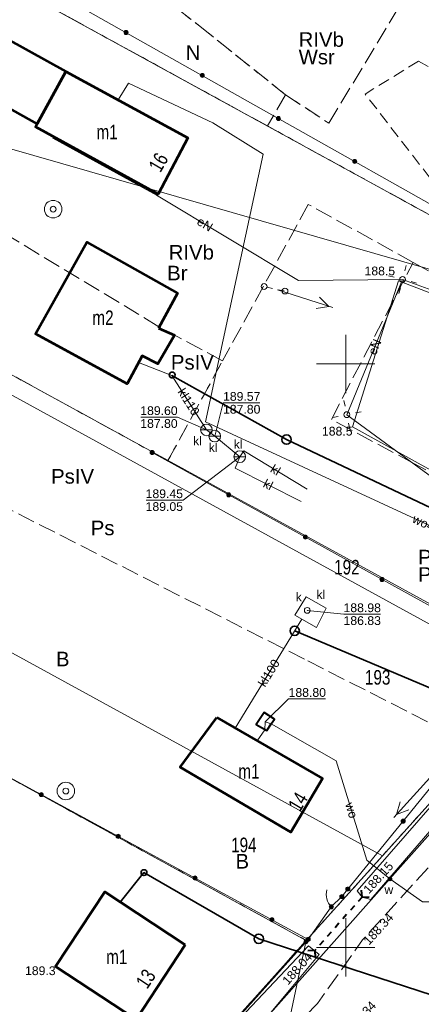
# Model space of a CAD drawing. Header units: metres. Extents: x 7482748 to 7484637, y 5684406 to 5687014.
# Tile 78 of 180: x 7483122 to 7483156, y 5685795 to 5685879. Entities that reach past the tile are written whole.
import ezdxf
from ezdxf.enums import TextEntityAlignment as Align
from ezdxf.lldxf.tags import DXFTag

# ---------------------------------------------------------------- set-up
doc = ezdxf.new("R2010")
doc.units = ezdxf.units.M
doc.header["$MEASUREMENT"] = 0
for name, pattern in [('1', [1.5, 1, -0.5]), ('KTJZ01_500', [2, 1.5, -0.5]), ('l217_500', [2, 1.5, -0.5]), ('l218_500', [1, 0.5, -0.5]), ('PTTL_500', [1.5, 1, -0.5])]:
    doc.linetypes.add(name, pattern=pattern)
for name, color, linetype, lineweight in [('.ks tłoczny', 104, 'Continuous', 50), ('_Dzialki', 7, 'Continuous', 0), ('_Dzialki_opis', 7, 'Continuous', 0), ('_Kontury', 7, 'Continuous', 0), ('_Kontury_opis', 7, 'Continuous', 0), ('_Podzial_sekcyjny_krzyze', 7, '1', 13), ('_Uzytki', 7, 'Continuous', 0), ('_Uzytki_opis', 7, 'Continuous', 0), ('BUIB05_01', 7, 'Continuous', 40), ('EGB_Adres', 7, 'Continuous', 0), ('EGB_Budynek', 7, 'Continuous', 0), ('EGB_Budynek_opis', 7, 'Continuous', 0), ('GES__SUSM01_P', 7, 'Continuous', 13), ('GES__SUSM05_01L', 7, 'Continuous', 13), ('GES__SUUS07_1_O', 7, 'Continuous', 13), ('GES__SUUS07_P', 7, 'Continuous', 13), ('GES__SUUS13_P', 7, 'Continuous', 13), ('GES__SUUS22_01_KP', 7, 'Continuous', 13), ('GES__SUUS25_WP', 7, 'Continuous', 13), ('KTOK04', 7, 'KTOK04L_500', 13), ('KTOK05_01', 7, 'Continuous', 13), ('RTPW01_P', 7, 'Continuous', 0), ('RTPW02_P', 7, 'Continuous', 0), ('SUPE_L_3', 1, 'Continuous', 13)]:
    doc.layers.add(name, color=color, linetype=linetype, lineweight=lineweight)
doc.layers.add('_ramki_nieplotowane', color=7, linetype='Continuous', lineweight=0, plot=False)
for name, color, linetype, lineweight, true_color in [('GES__SUBP02_08O', 5, 'Continuous', 13, 0x0000ff), ('GES__SUPE_pL', 1, 'Continuous', 13, 0xff0000), ('GES__SUPK_01_pL', 7, 'Continuous', 13, 0x803300), ('GES__SUPS01_05L', 7, 'Continuous', 13, 0x803300), ('GES__SUPS01_05P', 7, 'Continuous', 13, 0x803300), ('GES__SUPS01_08L', 5, 'Continuous', 13, 0x0000ff), ('GES__SUPS01_08P', 5, 'Continuous', 13, 0x0000ff), ('GES__SUPW_01_pL', 5, 'Continuous', 13, 0x0000ff)]:
    doc.layers.add(name, color=color, linetype=linetype, lineweight=lineweight, true_color=true_color)
for name, color, linetype, lineweight, true_color, transparency in [('GES__SUPE_pT', 1, 'Continuous', 13, 0xff0000, 0.25), ('GES__SUPK_01_pT', 7, 'Continuous', 13, 0x803300, 0.25), ('GES__SUPS01_05G', 7, 'Continuous', 13, 0x803300, 0.25), ('GES__SUPS01_08G', 5, 'Continuous', 13, 0x0000ff, 0.25), ('GES__SUPW_01_pT', 5, 'Continuous', 13, 0x0000ff, 0.25), ('PTWP03_O', 7, 'Continuous', 13, 0x59d9ff, 0.5)]:
    doc.layers.add(name, color=color, linetype=linetype, lineweight=lineweight, true_color=true_color, transparency=transparency)
for name, color, linetype, lineweight, transparency in [('GES__SUUS_ET_05T', 7, 'Continuous', 13, 0.25), ('GES__SUUS_ET_08T', 7, 'Continuous', 13, 0.25), ('KTJZ01_O', 7, 'KTJZ01_500', 13, 0.5), ('PTRW02_O', 7, 'Continuous', 13, 0.5), ('PTTL04_O', 7, 'PTTL_500', 13, 0.5), ('RTPW01_G', 7, 'Continuous', 13, 0.25), ('RTPW02_G', 7, 'Continuous', 13, 0.25)]:
    doc.layers.add(name, color=color, linetype=linetype, lineweight=lineweight, transparency=transparency)
doc.layers.add('IS_kanalizacja_sanitarna', color=7, linetype='SOLID', true_color=0x000000)
doc.layers.add('IS_Opisy_działek_Net', color=7, linetype='SOLID', true_color=0x000000)
doc.styles.get("Standard").update_dxf_attribs({"font": 'simplex.shx', "width": 0.75})
doc.styles.add('STYL_ARIAL', font='simplex.shx', dxfattribs={"width": 0.75, "oblique": 0.1})
doc.styles.add('Style-Arial', font='arial.ttf')
doc.linetypes.add('KTOK04L_500', pattern='A,0,[119,IS_LineDef.shx,S=0.01,R=0,X=0,Y=0],1', length=1)
tags = doc.linetypes.add('SOLID', pattern=[10, 10, 0]).pattern_tags.tags
tags[6:7] = [DXFTag(74, 4), DXFTag(75, 0), DXFTag(340, '0'), DXFTag(46, 0.0), DXFTag(50, 0.0), DXFTag(44, 0.0), DXFTag(45, 0.0)]
tags[4:5] = [DXFTag(74, 4), DXFTag(75, 0), DXFTag(340, '0'), DXFTag(46, 0.0), DXFTag(50, 0.0), DXFTag(44, 0.0), DXFTag(45, 0.0)]

# ---------------------------------------------------------------- blocks, each defined once
blk = doc.blocks.new('SUPS01')
at = {"layer": 'GES__SUPS01_08P', "linetype": 'Continuous', "lineweight": 13}
h = blk.add_hatch(color=256, dxfattribs=at)
edge = h.paths.add_edge_path()
edge.add_arc((0, 0), 0.045, 0, 360)
blk = doc.blocks.new('SUPS01_1')
at = {"layer": 'GES__SUPS01_05P', "linetype": 'Continuous', "lineweight": 13}
h = blk.add_hatch(color=256, dxfattribs=at)
edge = h.paths.add_edge_path()
edge.add_arc((0, 0), 0.045, 0, 360)
blk = doc.blocks.new('SUSM01_48')
at = {"layer": 'GES__SUSM01_P', "linetype": 'Continuous', "lineweight": 13}
for p, q in [((-0.53, 0.53), (-0.88, 0.88)), ((0.53, 0.53), (0.88, 0.88)), ((-0.53, -0.53), (-0.88, -0.88)), ((0.53, -0.53), (0.88, -0.88))]:
    blk.add_line(p, q, dxfattribs=at)
blk.add_circle((0, 0), 0.25, dxfattribs=at)
blk = doc.blocks.new('SUSM01_58')
at = {"layer": 'GES__SUSM01_P', "linetype": 'Continuous', "lineweight": 13}
for p, q in [((-0.53, 0.53), (-0.88, 0.88)), ((0.53, 0.53), (0.88, 0.88)), ((-0.53, -0.53), (-0.88, -0.88)), ((0.53, -0.53), (0.88, -0.88))]:
    blk.add_line(p, q, dxfattribs=at)
blk.add_circle((0, 0), 0.25, dxfattribs=at)
blk = doc.blocks.new('SUUS13')
at = {"layer": 'GES__SUUS13_P', "linetype": 'Continuous', "lineweight": 13}
for radius in [0.75, 0.25]:
    blk.add_circle((0, 0), radius, dxfattribs=at)
blk = doc.blocks.new('SUUS25_62')
at = {"layer": 'GES__SUUS25_WP', "linetype": 'Continuous', "lineweight": 13}
h = blk.add_hatch(color=256, dxfattribs=at)
edge = h.paths.add_edge_path()
edge.add_arc((0, 0), 0.2, 0, 360)
blk = doc.blocks.new('SUUS22_01')
at = {"layer": 'GES__SUUS22_01_KP', "linetype": 'Continuous', "lineweight": 13}
blk.add_circle((0, 0), 0.25, dxfattribs=at)
blk = doc.blocks.new('SUUS07')
at = {"layer": 'GES__SUUS07_P', "linetype": 'Continuous', "lineweight": 13}
blk.add_line((-0.5, 0), (0.5, 0), dxfattribs=at)
blk.add_circle((0, 0), 0.5, dxfattribs=at)
blk = doc.blocks.new('RTPW01_1')
at = {"layer": 'RTPW02_P', "linetype": 'Continuous', "lineweight": 0}
h = blk.add_hatch(color=256, dxfattribs=at)
edge = h.paths.add_edge_path()
edge.add_arc((0, 0), 0.045, 0, 360)
blk = doc.blocks.new('RTPW01')
at = {"layer": 'RTPW01_P', "linetype": 'Continuous', "lineweight": 0}
h = blk.add_hatch(color=256, dxfattribs=at)
edge = h.paths.add_edge_path()
edge.add_arc((0, 0), 0.045, 0, 360)

msp = doc.modelspace()

# ---------------------------------------------------------------- hatches: boundary and pattern name
at = {"layer": 'KTOK05_01', "linetype": 'Continuous', "lineweight": 13}
h = msp.add_hatch(color=256, dxfattribs=at)
edge = h.paths.add_edge_path()
edge.add_arc((7483131.16725, 5685878.39949), 0.175, 0, 360)
h = msp.add_hatch(color=256, dxfattribs=at)
edge = h.paths.add_edge_path()
edge.add_arc((7483137.70088, 5685874.71687), 0.175, 0, 360)
h = msp.add_hatch(color=256, dxfattribs=at)
edge = h.paths.add_edge_path()
edge.add_arc((7483144.2345, 5685871.03424), 0.175, 0, 360)
h = msp.add_hatch(color=256, dxfattribs=at)
edge = h.paths.add_edge_path()
edge.add_arc((7483150.76813, 5685867.35161), 0.175, 0, 360)
h = msp.add_hatch(color=256, dxfattribs=at)
edge = h.paths.add_edge_path()
edge.add_arc((7483133.41, 5685842.41), 0.175, 0, 360)
h = msp.add_hatch(color=256, dxfattribs=at)
edge = h.paths.add_edge_path()
edge.add_arc((7483139.97485, 5685838.78332), 0.175, 0, 360)
h = msp.add_hatch(color=256, dxfattribs=at)
edge = h.paths.add_edge_path()
edge.add_arc((7483146.53969, 5685835.15665), 0.175, 0, 360)
h = msp.add_hatch(color=256, dxfattribs=at)
edge = h.paths.add_edge_path()
edge.add_arc((7483153.10454, 5685831.52997), 0.175, 0, 360)
h = msp.add_hatch(color=256, dxfattribs=at)
edge = h.paths.add_edge_path()
edge.add_arc((7483123.896, 5685813.09951), 0.175, 0, 360)
h = msp.add_hatch(color=256, dxfattribs=at)
edge = h.paths.add_edge_path()
edge.add_arc((7483154.92273, 5685810.81659), 0.175, 0, 360)
h = msp.add_hatch(color=256, dxfattribs=at)
edge = h.paths.add_edge_path()
edge.add_arc((7483130.489, 5685809.52427), 0.175, 0, 360)
h = msp.add_hatch(color=256, dxfattribs=at)
edge = h.paths.add_edge_path()
edge.add_arc((7483137.08199, 5685805.94902), 0.175, 0, 360)
h = msp.add_hatch(color=256, dxfattribs=at)
edge = h.paths.add_edge_path()
edge.add_arc((7483150.18421, 5685805.00312), 0.175, 0, 360)
h = msp.add_hatch(color=256, dxfattribs=at)
edge = h.paths.add_edge_path()
edge.add_arc((7483149.66, 5685804.36), 0.175, 0, 360)
h = msp.add_hatch(color=256, dxfattribs=at)
edge = h.paths.add_edge_path()
edge.add_arc((7483148.76, 5685803.48), 0.175, 0, 360)
h = msp.add_hatch(color=256, dxfattribs=at)
edge = h.paths.add_edge_path()
edge.add_arc((7483143.67499, 5685802.37378), 0.175, 0, 360)
h = msp.add_hatch(color=256, dxfattribs=at)
edge = h.paths.add_edge_path()
edge.add_arc((7483146.60111, 5685800.49039), 0.175, 0, 360)
h = msp.add_hatch(color=256, dxfattribs=at)
edge = h.paths.add_edge_path()
edge.add_arc((7483146.78, 5685800.69), 0.175, 0, 360)
h = msp.add_hatch(color=256, dxfattribs=at)
edge = h.paths.add_edge_path()
edge.add_arc((7483146.78, 5685800.69), 0.175, 0, 360)
h = msp.add_hatch(color=256, dxfattribs=at)
edge = h.paths.add_edge_path()
edge.add_arc((7483146.78, 5685800.69), 0.175, 0, 360)

# ---------------------------------------------------------------- linework, layer by layer
at = {"layer": '.ks tłoczny', "linetype": 'Continuous', "lineweight": 35}
for points in [[(7483144.92649, 5685843.51341), (7483135.1, 5685849.02)], [(7483144.92649, 5685843.51341), (7483174.01674, 5685829.75625), (7483174.01674, 5685829.75625)], [(7483145.62275, 5685827.13056), (7483162.21239, 5685820.13951), (7483162.21239, 5685820.13951)], [(7483142.53949, 5685800.74853), (7483132.70488, 5685806.41095), (7483130.66208, 5685803.88885)], [(7483142.53949, 5685800.74853), (7483159.69684, 5685795.16905)]]:
    msp.add_lwpolyline(points, dxfattribs=at)
for centre, radius in [((7483135.12435, 5685849.05006), 0.25), ((7483144.92649, 5685843.51341), 0.4), ((7483145.62275, 5685827.13056), 0.4), ((7483132.70488, 5685806.41095), 0.25), ((7483142.53949, 5685800.74853), 0.4)]:
    msp.add_circle(centre, radius, dxfattribs=at)
at = {"layer": '_Dzialki', "color": 96, "linetype": 'Continuous', "true_color": 0x008000, "flags": 128}
for points in [[(7483187.58, 5685846.11), (7483106.35, 5685890.62)], [(7483167.48, 5685823.81), (7483088.41, 5685867.09)], [(7483166.45, 5685822.62), (7483087.69, 5685865.78)], [(7483153.14, 5685807.84), (7483078.32, 5685848.8)], [(7483146.61, 5685800.6), (7483102.29, 5685824.89)], [(7483166.45, 5685822.62), (7483153.14, 5685807.84)], [(7483153.14, 5685807.84), (7483146.61, 5685800.6)], [(7483132.85, 5685785.27), (7483146.61, 5685800.6)], [(7483141.8, 5685777.8), (7483146.61, 5685800.6)]]:
    msp.add_lwpolyline(points, dxfattribs=at)
at = {"layer": '_Kontury', "color": 96, "linetype": 'l217_500', "true_color": 0x008000, "flags": 128}
for points in [[(7483126.08, 5685887.76), (7483137.49, 5685878.94)], [(7483143.28, 5685870.39), (7483118.57, 5685883.93)], [(7483148.55, 5685870.63), (7483156.46, 5685883.71)], [(7483137.49, 5685878.94), (7483144.84, 5685873.05)], [(7483144.84, 5685873.05), (7483143.28, 5685870.39)], [(7483144.84, 5685873.05), (7483148.55, 5685870.63)], [(7483143.28, 5685870.39), (7483187.58, 5685846.11)], [(7483133.99, 5685853.19), (7483115.66, 5685864.24)], [(7483146.79, 5685863.67), (7483139.44, 5685850.26)], [(7483155.78, 5685858.7), (7483146.79, 5685863.67)], [(7483148.77, 5685845.25), (7483155.78, 5685858.7)], [(7483155.78, 5685858.7), (7483184.57, 5685842.78)], [(7483111.22, 5685854.63), (7483134.76, 5685841.72)], [(7483139.44, 5685850.26), (7483133.99, 5685853.19)], [(7483134.76, 5685841.72), (7483139.44, 5685850.26)], [(7483155.83, 5685841.47), (7483148.77, 5685845.25)], [(7483174.63, 5685831.74), (7483155.83, 5685841.47)], [(7483118.37, 5685838.97), (7483146.75, 5685824.55)], [(7483146.75, 5685824.55), (7483161.46, 5685817.08)], [(7483146.61, 5685800.6), (7483109.27, 5685821.07)], [(7483132.85, 5685785.27), (7483146.61, 5685800.6)]]:
    msp.add_lwpolyline(points, dxfattribs=at)
at = {"layer": '_Podzial_sekcyjny_krzyze', "linetype": 'Continuous'}
for p, q in [((7483150, 5685847.5), (7483150, 5685852.5)), ((7483147.5, 5685850), (7483152.5, 5685850)), ((7483150, 5685797.5), (7483150, 5685802.5)), ((7483147.5, 5685800), (7483152.5, 5685800))]:
    msp.add_line(p, q, dxfattribs=at)
at = {"layer": '_ramki_nieplotowane', "color": 3, "linetype": 'Continuous', "lineweight": 0, "flags": 128}
msp.add_lwpolyline([(7482782.62, 5685528.23), (7483068.08, 5685446.2), (7483184.21, 5685850.35), (7482898.76, 5685932.38), (7482782.62, 5685528.23)], close=True, dxfattribs=at)
at = {"layer": '_Uzytki', "color": 96, "linetype": 'l218_500', "true_color": 0x008000, "flags": 128}
for points in [[(7483137.49, 5685878.94), (7483126.08, 5685887.76)], [(7483118.57, 5685883.93), (7483143.28, 5685870.39)], [(7483148.55, 5685870.63), (7483156.46, 5685883.71)], [(7483144.84, 5685873.05), (7483137.49, 5685878.94)], [(7483144.84, 5685873.05), (7483148.55, 5685870.63)], [(7483187.58, 5685846.11), (7483143.28, 5685870.39)], [(7483111.22, 5685854.63), (7483134.76, 5685841.72)], [(7483134.76, 5685841.72), (7483139.44, 5685850.26)], [(7483146.61, 5685800.6), (7483109.27, 5685821.07)], [(7483153.14, 5685807.84), (7483161.46, 5685817.08)], [(7483146.61, 5685800.6), (7483153.14, 5685807.84)], [(7483132.85, 5685785.27), (7483146.61, 5685800.6)]]:
    msp.add_lwpolyline(points, dxfattribs=at)
at = {"layer": 'BUIB05_01', "linetype": 'Continuous', "lineweight": 40}
for p, q in [((7483151.4, 5685804.31), (7483151.07, 5685803.94)), ((7483151.4, 5685804.31), (7483151.36, 5685804.91)), ((7483151.4, 5685804.31), (7483152, 5685804.35)), ((7483150.74, 5685803.56), (7483150.4, 5685803.19)), ((7483150.07, 5685802.81), (7483149.74, 5685802.44)), ((7483149.41, 5685802.07), (7483149.08, 5685801.69)), ((7483148.74, 5685801.32), (7483148.41, 5685800.95)), ((7483148.08, 5685800.57), (7483147.75, 5685800.2)), ((7483147.35, 5685799.75), (7483146.75, 5685799.71)), ((7483147.42, 5685799.82), (7483147.35, 5685799.75)), ((7483147.35, 5685799.75), (7483147.39, 5685799.15))]:
    msp.add_line(p, q, dxfattribs=at)
at = {"layer": 'EGB_Budynek', "color": 7, "linetype": 'Continuous', "lineweight": 53, "flags": 128}
for points in [[(7483126.02, 5685875.05), (7483123.56, 5685870.57), (7483116.89, 5685874.28), (7483119.32, 5685878.74), (7483126.02, 5685875.05)], [(7483126.02, 5685875.05), (7483136.46, 5685869.38), (7483133.91, 5685864.53), (7483123.41, 5685870.31), (7483123.56, 5685870.57), (7483126.02, 5685875.05)], [(7483133.94, 5685853.07), (7483135.31, 5685852.45), (7483133.9, 5685850.02), (7483132.56, 5685850.7), (7483131.25, 5685848.28), (7483123.41, 5685852.59), (7483127.81, 5685860.44), (7483135.58, 5685856.05), (7483133.94, 5685853.07)], [(7483138.95, 5685819.7), (7483148, 5685814.48), (7483145.29, 5685809.89), (7483135.8, 5685815.45), (7483136.51, 5685816.41), (7483138.95, 5685819.7)], [(7483136.23, 5685800.22), (7483132.04, 5685793.83), (7483125.13, 5685798.38), (7483129.34, 5685804.76), (7483136.23, 5685800.22)]]:
    msp.add_lwpolyline(points, dxfattribs=at)
at = {"layer": 'GES__SUBP02_08O', "linetype": 'Continuous', "lineweight": 40, "flags": 128}
msp.add_lwpolyline([(7483143.62, 5685819.17), (7483143.88, 5685819.57), (7483143, 5685820.12), (7483142.33, 5685819.09), (7483143.24, 5685818.58), (7483143.62, 5685819.17)], close=True, dxfattribs=at)
at = {"layer": 'GES__SUPE_pL', "linetype": 'Continuous', "lineweight": 13, "flags": 128}
for points in [[(7483154.87, 5685857.24), (7483145.94, 5685857.16), (7483133.79, 5685864.45), (7483124.89, 5685869.35), (7483124.95, 5685869.46)], [(7483176.61, 5685846.82), (7483166.5, 5685853), (7483154.87, 5685857.24), (7483150.09, 5685845.65), (7483157.89, 5685839.93), (7483166.83, 5685834.83)]]:
    msp.add_lwpolyline(points, dxfattribs=at)
at = {"layer": 'GES__SUPK_01_pL', "linetype": 'Continuous', "lineweight": 13}
msp.add_line((7483140.51, 5685818.8), (7483146.23, 5685828.12), dxfattribs=at)
at = {"layer": 'GES__SUPK_01_pL', "linetype": 'Continuous', "lineweight": 13, "flags": 128}
for points in [[(7483140.92, 5685842.05), (7483138.77, 5685843.81), (7483138.06, 5685844.35), (7483135.1, 5685849.02), (7483132.24, 5685850.11)], [(7483140.92, 5685842.05), (7483141.26, 5685842.55), (7483146.69, 5685839.27)], [(7483146.18, 5685838.22), (7483140.51, 5685841.08), (7483140.92, 5685842.05)]]:
    msp.add_lwpolyline(points, dxfattribs=at)
at = {"layer": 'GES__SUPS01_05L', "linetype": 'Continuous', "lineweight": 13, "flags": 128}
for points in [[(7483138.77, 5685843.81), (7483139.48, 5685846.67), (7483142.64, 5685846.67)], [(7483138.06, 5685844.35), (7483135.59, 5685845.45), (7483132.43, 5685845.45)], [(7483140.92, 5685842.05), (7483136.05, 5685838.33), (7483132.89, 5685838.33)], [(7483146.7, 5685828.88), (7483149.83, 5685828.56), (7483152.99, 5685828.56)]]:
    msp.add_lwpolyline(points, dxfattribs=at)
at = {"layer": 'GES__SUPS01_08L', "linetype": 'Continuous', "lineweight": 13, "flags": 128}
for points in [[(7483143.1, 5685819.33), (7483145.1, 5685821.3), (7483148.25, 5685821.3)], [(7483153.79, 5685805.87), (7483156.59, 5685803.91), (7483159.75, 5685803.91)]]:
    msp.add_lwpolyline(points, dxfattribs=at)
at = {"layer": 'GES__SUPW_01_pL', "linetype": 'Continuous', "lineweight": 13, "flags": 128}
for points in [[(7483308.35, 5685941.08), (7483274.45, 5685918.69), (7483267.84, 5685922.36), (7483262.99, 5685926.57), (7483226.05, 5685887.94), (7483201.85, 5685859.2), (7483178.55, 5685833.38), (7483173.87, 5685828.43), (7483153.79, 5685805.87), (7483108.95, 5685755.48), (7483107.35, 5685753.14), (7483100.8, 5685743.85), (7483091.53, 5685730.3)], [(7483130.5, 5685872.62), (7483131.37, 5685874.05), (7483138.61, 5685870.67), (7483142.92, 5685867.98), (7483137.97, 5685845.03), (7483173.87, 5685828.43)], [(7483142.41, 5685817.7), (7483143.07, 5685818.64), (7483143.1, 5685819.33), (7483143.62, 5685819.17), (7483149.17, 5685816), (7483151.8, 5685807.49), (7483153.79, 5685805.87)]]:
    msp.add_lwpolyline(points, dxfattribs=at)
at = {"layer": 'GES__SUSM05_01L', "linetype": 'Continuous', "lineweight": 13}
for p, q in [((7483143.24, 5685856.58), (7483143.73, 5685856.47)), ((7483144.22, 5685856.36), (7483144.71, 5685856.26))]:
    msp.add_line(p, q, dxfattribs=at)
for centre in [(7483143, 5685856.63), (7483144.79, 5685856.24)]:
    msp.add_circle(centre, 0.25, dxfattribs=at)
at = {"layer": 'GES__SUUS07_1_O', "linetype": 'Continuous', "lineweight": 13, "flags": 128}
msp.add_lwpolyline([(7483146.6, 5685830.05), (7483145.63, 5685828.47), (7483147.48, 5685827.4), (7483148.32, 5685829.08), (7483146.6, 5685830.05)], close=True, dxfattribs=at)
at = {"layer": 'IS_kanalizacja_sanitarna', "linetype": 'Continuous', "ltscale": 0.01, "const_width": 0.02}
msp.add_lwpolyline([(7483149.63198, 5685798.4354), (7483149.69383, 5685798.6256)], dxfattribs=at)
at = {"layer": 'KTJZ01_O', "linetype": 'KTJZ01_500', "lineweight": 13, "flags": 128}
msp.add_lwpolyline([(7483613.29, 5686753.85), (7483610.52, 5686745.34), (7483597.42, 5686707.23), (7483592.84, 5686693.63), (7483586.65, 5686674.57), (7483578.94, 5686652.57), (7483576.44, 5686645.6), (7483570.92, 5686629.39), (7483565.29, 5686612), (7483555.03, 5686581.98), (7483552.34, 5686573.92), (7483538.5, 5686532.62), (7483528.43, 5686502.82), (7483525.69, 5686494.44), (7483511.5, 5686452.13), (7483508.06, 5686441.86), (7483500.41, 5686418.93), (7483497.52, 5686410.47), (7483493.78, 5686400.09), (7483487.22, 5686379.91), (7483478.75, 5686354.53), (7483473.28, 5686338.58), (7483466.59, 5686318.01), (7483461.2, 5686301.98), (7483454.76, 5686282.03), (7483448.77, 5686264.59), (7483445.69, 5686255.08), (7483445.07, 5686253.25), (7483443.78, 5686249.4), (7483442.67, 5686246.12), (7483436.06, 5686226.36), (7483432.79, 5686216.79), (7483423.48, 5686188.39), (7483415.91, 5686165.55), (7483411.29, 5686151.94), (7483403.43, 5686128.74), (7483397.27, 5686110.49), (7483396.29, 5686107.6), (7483389.25, 5686086.41), (7483386.32, 5686077.5), (7483382.09, 5686064.87), (7483379.33, 5686057.56), (7483373.91, 5686047.4), (7483368.95, 5686041.13), (7483363.52, 5686034.43), (7483341.98, 5686010.31), (7483311.83, 5685977.83), (7483286.59, 5685950.4), (7483260.12, 5685921.63), (7483238.78, 5685898.43), (7483234.43, 5685893.44), (7483212.81, 5685869.61), (7483187.54, 5685841.24), (7483162.41, 5685812.7), (7483151.44, 5685800.65), (7483147.59, 5685795.21)], dxfattribs=at)
msp.add_lwpolyline([(7483147.59, 5685795.21), (7483140.64, 5685788.06), (7483123.67, 5685769.31), (7483109.08, 5685753.47), (7483108.73, 5685753.09, 0.05), (7483103.9, 5685747.11, 0.01), (7483100.54, 5685741.09), (7483097.73, 5685734.72), (7483094.95, 5685731.49), (7483082.13, 5685719.33), (7483074.36, 5685712.1), (7483068.84, 5685706.83), (7483064.72, 5685703.57), (7483054.93, 5685695.77), (7483043.03, 5685688.15), (7483031.46, 5685682.04), (7483020.11, 5685677.09), (7483006.16, 5685671.71), (7482990.04, 5685666.69), (7482982.47, 5685665.24), (7482982.8, 5685661.54), (7482986.81, 5685662.3), (7482987.56, 5685661.17), (7482993.7, 5685663.79), (7483007.78, 5685668.53), (7483021.44, 5685673.82), (7483033.41, 5685679.1), (7483044.73, 5685685.05), (7483057.36, 5685693.21), (7483066.87, 5685700.84), (7483076.84, 5685709.62), (7483084.6, 5685716.89), (7483092.83, 5685724.66, -0.23), (7483096.24, 5685726.18, -0.07), (7483100.89, 5685725.23), (7483106.45, 5685719.91), (7483115.62, 5685712.98), (7483133.61, 5685701.73), (7483141.56, 5685698.11), (7483142.26, 5685700.92), (7483133.13, 5685705.71), (7483117.71, 5685715.66), (7483108.86, 5685722.51, -0.05), (7483103.93, 5685728.36, -0.19), (7483102.48, 5685735.46), (7483105.37, 5685742.84), (7483111.2, 5685750.72), (7483126.15, 5685766.83), (7483143.48, 5685786.01), (7483150.46, 5685792.63)], format="xyb", dxfattribs=at)
at = {"layer": 'KTOK04', "linetype": 'Continuous', "lineweight": 13}
msp.add_line((7483148.76, 5685803.48), (7483149.66, 5685804.36), dxfattribs=at)
msp.add_arc((7483149.83, 5685804.53), 1.5, 164.36, 224.36, dxfattribs=at)
at = {"layer": 'KTOK05_01', "linetype": 'Continuous', "lineweight": 13}
for p, q in [((7483133.41, 5685842.41), (7483166.21, 5685824.29)), ((7483110.71, 5685820.25), (7483146.78, 5685800.69)), ((7483146.78, 5685800.69), (7483148.76, 5685803.48)), ((7483136.59, 5685789.32), (7483146.78, 5685800.69))]:
    msp.add_line(p, q, dxfattribs=at)
at = {"layer": 'KTOK05_01', "linetype": 'Continuous', "lineweight": 13, "flags": 128}
for points in [[(7483189.05, 5685850.74), (7483186.39, 5685847.48), (7483181.89, 5685849.81), (7483122.26, 5685883.42)], [(7483158.55, 5685817.1), (7483158.3, 5685814.96), (7483149.66, 5685804.36)]]:
    msp.add_lwpolyline(points, dxfattribs=at)
at = {"layer": 'KTOK05_01', "linetype": 'Continuous', "lineweight": 13}
for centre in [(7483131.17, 5685878.4), (7483137.7, 5685874.72), (7483144.23, 5685871.03), (7483150.77, 5685867.35), (7483133.41, 5685842.41), (7483139.97, 5685838.78), (7483146.54, 5685835.16), (7483153.1, 5685831.53), (7483123.9, 5685813.1), (7483154.92, 5685810.82), (7483130.49, 5685809.52), (7483137.08, 5685805.95), (7483150.18, 5685805), (7483149.66, 5685804.36), (7483148.76, 5685803.48), (7483143.67, 5685802.37), (7483146.6, 5685800.49), (7483146.78, 5685800.69), (7483146.78, 5685800.69), (7483146.78, 5685800.69)]:
    msp.add_circle(centre, 0.175, dxfattribs=at)
at = {"layer": 'PTRW02_O', "linetype": 'Continuous', "lineweight": 13, "flags": 128}
for points in [[(7483160.37, 5685815.62), (7483150.97, 5685804.85), (7483151.4, 5685804.31), (7483152.15, 5685804.11), (7483161.34, 5685814.77), (7483160.37, 5685815.62)], [(7483147.72, 5685799.4), (7483146.81, 5685800.15), (7483136.59, 5685789.32), (7483138.14, 5685787.92), (7483147.72, 5685799.4)]]:
    msp.add_lwpolyline(points, close=True, dxfattribs=at)
at = {"layer": 'PTTL04_O', "linetype": 'PTTL_500', "lineweight": 13, "flags": 128}
msp.add_lwpolyline([(7483156.24, 5685875.95), (7483151.66, 5685873.12), (7483158.29, 5685864.55), (7483185.91, 5685848.95), (7483189.8, 5685857.03), (7483156.24, 5685875.95)], dxfattribs=at)
at = {"layer": 'PTWP03_O', "linetype": 'Continuous', "lineweight": 13, "flags": 128}
msp.add_lwpolyline([(7483183.4, 5685841.92), (7483167.89, 5685852), (7483154.53, 5685857.13), (7483150.58, 5685844.61), (7483171.55, 5685833.02), (7483173.12, 5685833.98), (7483175.07, 5685834.4), (7483183.4, 5685841.92)], close=True, dxfattribs=at)
at = {"layer": 'SUPE_L_3', "linetype": 'Continuous'}
for p, q in [((7483144.14, 5685856.36), (7483148.89, 5685854.82)), ((7483147.46, 5685854.76), (7483148.56, 5685854.93)), ((7483147.76, 5685855.71), (7483148.56, 5685854.93)), ((7483157.48, 5685814.84), (7483154.12, 5685811.14)), ((7483154.66, 5685812.48), (7483154.36, 5685811.4)), ((7483155.4, 5685811.8), (7483154.36, 5685811.4))]:
    msp.add_line(p, q, dxfattribs=at)

# ---------------------------------------------------------------- block references
at = {"layer": 'GES__SUPS01_05P', "linetype": 'Continuous', "lineweight": 13}
for p in [(7483138.06, 5685844.35), (7483138.77, 5685843.81), (7483140.92, 5685842.05), (7483146.7, 5685828.88)]:
    msp.add_blockref('SUPS01_1', p, dxfattribs=at)
at = {"layer": 'GES__SUPS01_08P', "linetype": 'Continuous', "lineweight": 13}
for p in [(7483143.1, 5685819.33), (7483153.79, 5685805.87)]:
    msp.add_blockref('SUPS01', p, dxfattribs=at)
at = {"layer": 'GES__SUSM01_P', "linetype": 'Continuous', "lineweight": 13}
for name, p, rotation in [('SUSM01_58', (7483154.87, 5685857.24), 300.13), ('SUSM01_48', (7483150.09, 5685845.65), 326.67)]:
    msp.add_blockref(name, p, dxfattribs=dict(at, rotation=rotation))
at = {"layer": 'GES__SUUS07_P', "linetype": 'Continuous', "lineweight": 13}
for p in [(7483138.06, 5685844.35), (7483138.77, 5685843.81), (7483140.92, 5685842.05)]:
    msp.add_blockref('SUUS07', p, dxfattribs=at)
at = {"layer": 'GES__SUUS13_P', "linetype": 'Continuous', "lineweight": 13}
for p in [(7483124.92, 5685863.26), (7483126.01, 5685813.4)]:
    msp.add_blockref('SUUS13', p, dxfattribs=at)
at = {"layer": 'GES__SUUS22_01_KP', "linetype": 'Continuous', "lineweight": 13}
msp.add_blockref('SUUS22_01', (7483146.7, 5685828.88), dxfattribs=at)
at = {"layer": 'GES__SUUS25_WP', "linetype": 'Continuous', "lineweight": 13, "rotation": 270}
msp.add_blockref('SUUS25_62', (7483153.79, 5685805.87), dxfattribs=at)
at = {"layer": 'RTPW01_P', "linetype": 'Continuous', "lineweight": 0}
for p in [(7483154.53, 5685857.13), (7483150.58, 5685844.61), (7483125.13, 5685798.38)]:
    msp.add_blockref('RTPW01', p, dxfattribs=at)
at = {"layer": 'RTPW02_P', "linetype": 'Continuous', "lineweight": 0}
for p in [(7483151.4, 5685804.31), (7483151.44, 5685800.65), (7483147.35, 5685799.75)]:
    msp.add_blockref('RTPW01_1', p, dxfattribs=at)

# ---------------------------------------------------------------- texts
at = {"layer": '_Dzialki_opis', "color": 96, "true_color": 0x008000, "char_height": 1.25, "attachment_point": 7, "line_spacing_factor": 0.6, "style": 'STYL_ARIAL'}
for s, insert in [('\\fArial|b0|i0|c238238|p39;192', (7483149, 5685831.94)), ('\\fArial|b0|i0|c238238|p39;193', (7483151.64, 5685822.5)), ('\\fArial|b0|i0|c238238|p39;194', (7483140.17, 5685808.14))]:
    msp.add_mtext(s, dxfattribs=dict(at, insert=insert))
at = {"layer": '_Kontury_opis', "color": 96, "linetype": 'Continuous', "lineweight": 13, "true_color": 0x008000, "style": 'Style-Arial'}
for s, p in [('RIVb', (7483145.96, 5685877.17)), ('RIVb', (7483134.82, 5685858.94)), ('PsIV', (7483135.01, 5685849.52)), ('PsIV', (7483124.74, 5685839.74)), ('PsIV', (7483156.2, 5685832.82))]:
    msp.add_text(s, height=1.25, dxfattribs=at).set_placement(p)
at = {"layer": '_Uzytki_opis', "color": 96, "linetype": 'Continuous', "lineweight": 13, "true_color": 0x008000, "style": 'Style-Arial'}
for s, p in [('N', (7483136.28, 5685876.05)), ('Wsr', (7483145.96, 5685875.67)), ('Br', (7483134.69, 5685857.16)), ('Ps', (7483128.14, 5685835.32)), ('Ps', (7483156.2, 5685831.33)), ('B', (7483125.16, 5685824.09)), ('B', (7483140.55, 5685806.76))]:
    msp.add_text(s, height=1.25, dxfattribs=at).set_placement(p)
at = {"layer": 'EGB_Adres', "char_height": 1.25, "attachment_point": 1, "line_spacing_factor": 0.6, "style": 'STYL_ARIAL'}
for s, insert, rotation in [('\\fArial|b0|i0|c238238|p39;16', (7483133.03, 5685866.96), 59.82648), ('\\fArial|b0|i0|c238238|p39;14', (7483144.99, 5685812.18), 59.3310734), ('\\fArial|b0|i0|c238238|p39;13', (7483131.93, 5685797.05), 56.7847485)]:
    msp.add_mtext(s, dxfattribs=dict(at, insert=insert, rotation=rotation))
at = {"layer": 'EGB_Budynek_opis', "color": 7, "char_height": 1.25, "attachment_point": 7, "line_spacing_factor": 0.6, "style": 'STYL_ARIAL'}
for s, insert in [('\\fArial|b0|i0|c238238|p39;m1', (7483128.63, 5685869.24)), ('\\fArial|b0|i0|c238238|p39;m2', (7483128.28, 5685853.33)), ('\\fArial|b0|i0|c238238|p39;m1', (7483140.79, 5685814.46)), ('\\fArial|b0|i0|c238238|p39;m1', (7483129.46, 5685798.57))]:
    msp.add_mtext(s, dxfattribs=dict(at, insert=insert))
at = {"layer": 'GES__SUPE_pT', "linetype": 'Continuous', "lineweight": 13, "style": 'Style-Arial'}
for rotation, p in [(329.04, (7483137.93, 5685861.97)), (67.59, (7483152.48, 5685851.45))]:
    msp.add_text('eN', height=0.75, rotation=rotation, dxfattribs=at).set_placement(p, align=Align.MIDDLE_CENTER)
at = {"layer": 'GES__SUPK_01_pT', "linetype": 'Continuous', "lineweight": 13, "style": 'Style-Arial'}
for s, rotation, p in [('kl110', 302.37, (7483136.54, 5685846.75)), ('kl', 328.87, (7483143.98, 5685840.91)), ('kl', 333.23, (7483143.35, 5685839.65)), ('kl100', 58.45, (7483143.41, 5685823.52))]:
    msp.add_text(s, height=0.75, rotation=rotation, dxfattribs=at).set_placement(p, align=Align.MIDDLE_CENTER)
at = {"layer": 'GES__SUPS01_05G', "linetype": 'Continuous', "lineweight": 13, "style": 'Style-Arial'}
for s, p in [('189.57', (7483139.48, 5685846.84)), ('187.80', (7483139.48, 5685845.74))]:
    msp.add_text(s, height=0.75, dxfattribs=at).set_placement(p)
for s, p in [('189.60', (7483135.59, 5685846.37)), ('187.80', (7483135.59, 5685845.27)), ('189.45', (7483136.05, 5685839.25)), ('189.05', (7483136.05, 5685838.15))]:
    msp.add_text(s, height=0.75, dxfattribs=at).set_placement(p, align=Align.TOP_RIGHT)
for s, p in [('188.98', (7483151.41, 5685829.48)), ('186.83', (7483151.41, 5685828.38))]:
    msp.add_text(s, height=0.75, dxfattribs=at).set_placement(p, align=Align.TOP_CENTER)
at = {"layer": 'GES__SUPS01_08G', "linetype": 'Continuous', "lineweight": 13, "style": 'Style-Arial'}
msp.add_text('188.80', height=0.75, dxfattribs=at).set_placement((7483145.1, 5685821.47))
at = {"layer": 'GES__SUPW_01_pT', "linetype": 'Continuous', "lineweight": 13, "style": 'Style-Arial'}
for s, rotation, p in [('wo40', 335.18, (7483156.93, 5685836.26)), ('wo', 287.17, (7483150.49, 5685811.75))]:
    msp.add_text(s, height=0.75, rotation=rotation, dxfattribs=at).set_placement(p, align=Align.MIDDLE_CENTER)
at = {"layer": 'GES__SUUS_ET_05T', "linetype": 'Continuous', "lineweight": 13, "style": 'Style-Arial'}
for s, p in [('kl', (7483136.91, 5685843.03)), ('kl', (7483138.25, 5685842.46)), ('kl', (7483140.4, 5685842.74)), ('k', (7483145.71, 5685829.66))]:
    msp.add_text(s, height=0.75, dxfattribs=at).set_placement(p)
msp.add_text('kl', height=0.75, dxfattribs=at).set_placement((7483147.49, 5685830.61), align=Align.TOP_LEFT)
at = {"layer": 'GES__SUUS_ET_08T', "linetype": 'Continuous', "lineweight": 13, "style": 'Style-Arial'}
msp.add_text('w', height=0.75, dxfattribs=at).set_placement((7483154.07, 5685805.33), align=Align.TOP_RIGHT)
at = {"layer": 'IS_Opisy_działek_Net', "linetype": 'Continuous', "ltscale": 0.01, "char_height": 1.2888, "attachment_point": 9}
for insert in [(7483153.47207, 5685873.7854), (7483153.47207, 5685873.7854), (7483148.45884, 5685812.2166), (7483148.45884, 5685812.2166)]:
    msp.add_mtext('\\fArial|b0|i0;', dxfattribs=dict(at, insert=insert))
at = {"layer": 'IS_Opisy_działek_Net', "linetype": 'Continuous', "ltscale": 0.01, "char_height": 1.2888}
for insert, attachment_point, rotation in [((7483145.38272, 5685843.76454), 7, 330.7), ((7483149.12241, 5685840.57943), 1, 330.7), ((7483153.90225, 5685823.88933), 7, 337.7), ((7483153.90225, 5685823.88933), 7, 337.7), ((7483155.05855, 5685822.38669), 1, 337.7), ((7483155.05855, 5685822.38669), 1, 337.7), ((7483143.4944, 5685800.87853), 7, 329.6), ((7483147.17014, 5685797.61862), 1, 329.6)]:
    msp.add_mtext('\\fArial|b0|i0;', dxfattribs=dict(at, insert=insert, attachment_point=attachment_point, rotation=rotation))
at = {"layer": 'RTPW01_G', "linetype": 'Continuous', "lineweight": 13, "style": 'Style-Arial'}
for s, p in [('188.5', (7483154.23, 5685858.34)), ('188.5', (7483150.58, 5685844.61)), ('189.3', (7483125.13, 5685798.38))]:
    msp.add_text(s, height=0.75, dxfattribs=at).set_placement(p, align=Align.TOP_RIGHT)
at = {"layer": 'RTPW02_G', "linetype": 'Continuous', "lineweight": 13, "style": 'Style-Arial'}
msp.add_text('188.15', height=0.75, rotation=47.81, dxfattribs=at).set_placement((7483151.71, 5685804.79), align=Align.MIDDLE_LEFT)
msp.add_text('188.34', height=0.75, rotation=47.73, dxfattribs=at).set_placement((7483151.44, 5685800.65), align=Align.TOP_LEFT)
msp.add_text('188.04', height=0.75, rotation=48.32, dxfattribs=at).set_placement((7483146.9, 5685799.37), align=Align.MIDDLE_RIGHT)
msp.add_text('188.34', height=0.75, rotation=46.54, dxfattribs=at).set_placement((7483150.46, 5685792.63))

doc.saveas('drawing.dxf')
